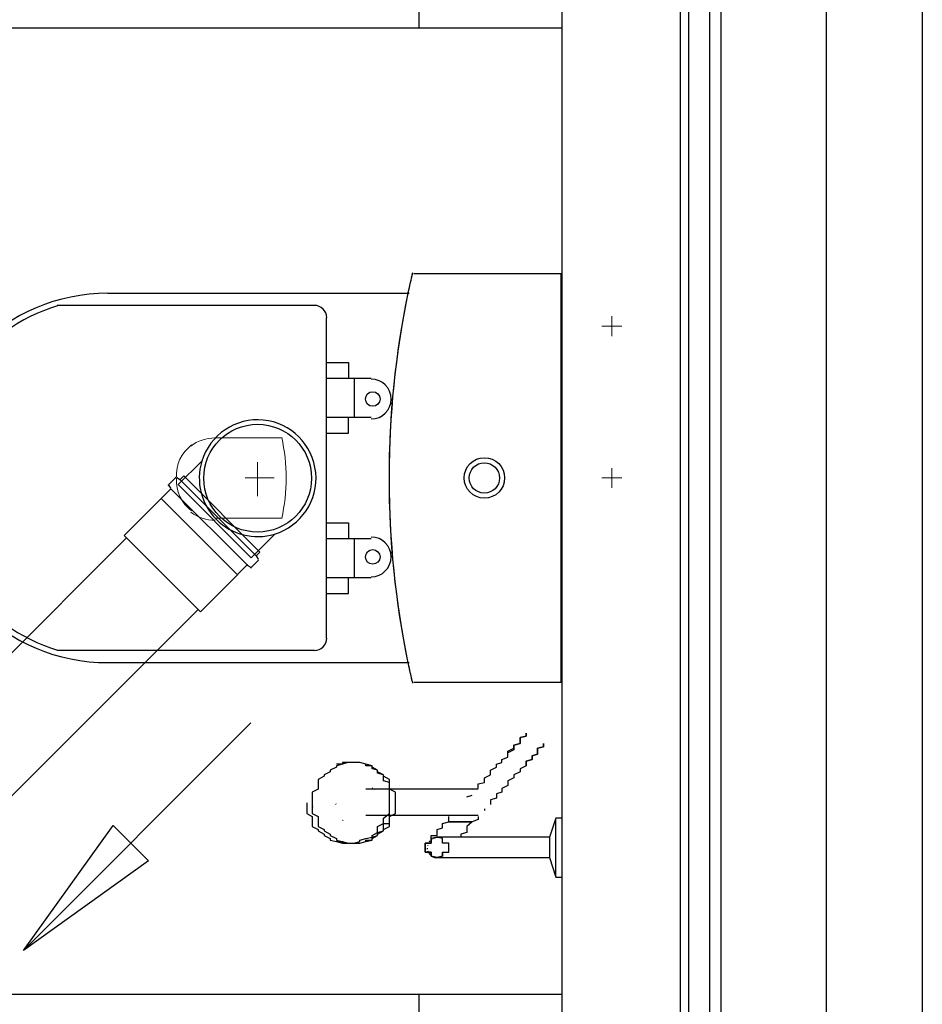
# Model space of a CAD drawing. Header units: millimetres. Extents: x 335 to 739279, y -1 to 84.
# Tile 97 of 244: x 388.49 to 389.68, y 18.41 to 19.7. Entities that reach past the tile are written whole.
import ezdxf

# ---------------------------------------------------------------- set-up
doc = ezdxf.new("R2010")
doc.units = ezdxf.units.MM
doc.header["$MEASUREMENT"] = 0
for name, color, linetype, lineweight in [('Simbolos', 1, 'Continuous', 30), ('SIMBOLOS INT', 8, 'Continuous', 5), ('Simbolos_int', 1, 'Continuous', 30), ('TQ-Sentido tubo', 7, 'Continuous', 20), ('TQ-Seção tubo', 1, 'Continuous', 30)]:
    doc.layers.add(name, color=color, linetype=linetype, lineweight=lineweight)
doc.dimstyles.get("Standard").update_dxf_attribs({"dimtxt": 0.18, "dimasz": 0.18, "dimexe": 0.18, "dimexo": 0.0625, "dimgap": 0.09, "dimtad": 0, "dimtih": 1, "dimtoh": 1, "dimdec": 4, "dimzin": 0, "dimdsep": 46, "dimtxsty": 'Standard', "dimcen": 0.09, "dimadec": 0, "dimazin": 0, "dimtfac": 1, "dimtdec": 4, "dimtofl": 0, "dimtmove": 0, "dimatfit": 3, "dimfxl": 0, "dimtolj": 1, "dimtzin": 0, "dimarcsym": 0})

msp = doc.modelspace()

# ---------------------------------------------------------------- hatches: boundary and pattern name
at = {"linetype": 'Continuous'}
for points in [[(388.9578, 18.6879), (388.9548, 18.6919), (388.9548, 18.6899), (388.9548, 18.6889), (388.9548, 18.6889), (388.9548, 18.6889)], [(388.8778, 18.6649), (388.8758, 18.6709), (388.8758, 18.6689), (388.8758, 18.6649), (388.8758, 18.6649)], [(388.9058, 18.6679), (388.9078, 18.6709), (388.9078, 18.6709), (388.9078, 18.6689), (388.9078, 18.6689)], [(388.9178, 18.6469), (388.9158, 18.6489), (388.9158, 18.6489), (388.9158, 18.6469), (388.9158, 18.6469), (388.9158, 18.6469)]]:
    msp.add_hatch(color=256, dxfattribs=at).paths.add_polyline_path(points)

# ---------------------------------------------------------------- linework, layer by layer
at = {"color": 7}
for p, q in [((389.6798, 21.5149), (389.6798, 12.8249)), ((389.2048, 21.3329), (389.2048, 15.8779)), ((389.3998, 15.8779), (389.3998, 21.3329)), ((389.4148, 15.8769), (389.4148, 21.3319)), ((389.3608, 21.2719), (389.3608, 15.9369)), ((389.3718, 21.2739), (389.3718, 15.9369)), ((389.0168, 19.6919), (389.0168, 19.7199)), ((387.4938, 19.6919), (389.2048, 19.6919)), ((389.0798, 18.6889), (388.9468, 18.6889)), ((389.0798, 18.6789), (389.0868, 18.6809)), ((388.9468, 18.6549), (389.0798, 18.6549)), ((389.1028, 18.6629), (389.1028, 18.6609)), ((389.1968, 18.6509), (389.1888, 18.6259)), ((389.2048, 18.6509), (389.1968, 18.6509)), ((389.1968, 18.6119), (389.1968, 18.6489)), ((389.0948, 18.6259), (389.0558, 18.6259)), ((389.1888, 18.6259), (389.1418, 18.6259)), ((389.1888, 18.6259), (389.1888, 18.6119)), ((389.1888, 18.6119), (389.1888, 18.5989)), ((389.1968, 18.5749), (389.1968, 18.6119)), ((389.0558, 18.5989), (389.1028, 18.5989)), ((389.1418, 18.5989), (389.1888, 18.5989)), ((389.1888, 18.5989), (389.1968, 18.5729)), ((389.1968, 18.5729), (389.2048, 18.5729)), ((387.4938, 18.4189), (389.2048, 18.4189)), ((389.0168, 18.3939), (389.0168, 18.4189))]:
    msp.add_line(p, q, dxfattribs=at)
at = {"color": 8}
for p, q in [((389.2038, 19.3679), (389.0098, 19.3679)), ((389.2038, 19.3679), (389.0098, 19.3679)), ((389.2038, 18.8299), (389.2038, 19.3679)), ((389.2038, 18.8299), (389.2038, 19.3679)), ((389.0038, 19.3419), (388.6068, 19.3419)), ((388.8788, 19.3259), (388.5398, 19.3259)), ((388.8948, 18.8879), (388.8948, 19.3099)), ((388.8948, 19.2509), (388.9238, 19.2509)), ((388.9238, 19.2509), (388.9238, 19.2299)), ((388.9538, 19.2299), (388.8948, 19.2299)), ((388.9318, 19.1789), (388.9318, 19.2299)), ((388.8948, 19.1789), (388.9538, 19.1789)), ((388.9238, 19.1579), (388.9238, 19.1789)), ((388.8948, 19.1579), (388.9238, 19.1579)), ((388.8948, 19.0399), (388.9238, 19.0399)), ((388.9238, 19.0399), (388.9238, 19.0189)), ((388.9538, 19.0189), (388.8948, 19.0189)), ((388.9318, 18.9679), (388.9318, 19.0189)), ((388.8948, 18.9679), (388.9538, 18.9679)), ((388.9238, 18.9469), (388.9238, 18.9679)), ((388.8948, 18.9469), (388.9238, 18.9469)), ((388.5398, 18.8719), (388.8788, 18.8719)), ((388.6068, 18.8559), (389.0038, 18.8559)), ((389.0098, 18.8299), (389.2038, 18.8299)), ((389.0098, 18.8299), (389.2038, 18.8299))]:
    msp.add_line(p, q, dxfattribs=at)
at = {"color": 3}
msp.add_lwpolyline([(389.5532, 15.7318), (380.0019, 15.7318), (380.0019, 22.5407), (389.5532, 22.5407)], close=True, dxfattribs=at)
at = {"color": 7}
for points in [[(389.1338, 18.7369), (389.1338, 18.7389), (389.1418, 18.7429), (389.1418, 18.7449), (389.1418, 18.7469), (389.1498, 18.7489), (389.1498, 18.7509), (389.1498, 18.7529), (389.1498, 18.7549), (389.1498, 18.7569), (389.1578, 18.7589), (389.1578, 18.7609), (389.1578, 18.7609), (389.1578, 18.7629)], [(389.1578, 18.7629), (389.1578, 18.7609), (389.1578, 18.7609), (389.1578, 18.7589), (389.1498, 18.7569), (389.1498, 18.7549), (389.1498, 18.7529), (389.1498, 18.7509), (389.1498, 18.7489), (389.1418, 18.7469), (389.1418, 18.7449), (389.1418, 18.7429), (389.1418, 18.7409), (389.1338, 18.7369), (389.1338, 18.7369)], [(389.1578, 18.7199), (389.1578, 18.7219), (389.1578, 18.7259), (389.1658, 18.7279), (389.1658, 18.7299), (389.1658, 18.7309), (389.1658, 18.7329), (389.1728, 18.7349), (389.1728, 18.7369), (389.1728, 18.7389), (389.1728, 18.7409), (389.1728, 18.7409), (389.1728, 18.7429), (389.1808, 18.7449), (389.1808, 18.7449), (389.1808, 18.7469), (389.1808, 18.7469), (389.1808, 18.7469), (389.1808, 18.7469), (389.1808, 18.7489), (389.1808, 18.7489), (389.1808, 18.7489)], [(389.1808, 18.7489), (389.1808, 18.7489), (389.1808, 18.7469), (389.1808, 18.7469), (389.1808, 18.7469), (389.1808, 18.7469), (389.1808, 18.7449), (389.1808, 18.7449), (389.1728, 18.7429), (389.1728, 18.7429), (389.1728, 18.7409), (389.1728, 18.7389), (389.1728, 18.7369), (389.1728, 18.7349), (389.1658, 18.7329), (389.1658, 18.7309), (389.1658, 18.7299), (389.1658, 18.7279), (389.1578, 18.7259), (389.1578, 18.7239), (389.1578, 18.7199)], [(389.0868, 18.6889), (389.0948, 18.6899), (389.0948, 18.6919), (389.0948, 18.6939), (389.0948, 18.6959), (389.1028, 18.6979), (389.1028, 18.7019), (389.1028, 18.7039), (389.1108, 18.7079), (389.1108, 18.7099), (389.1108, 18.7139), (389.1188, 18.7179), (389.1188, 18.7219), (389.1258, 18.7239), (389.1258, 18.7279), (389.1338, 18.7309), (389.1338, 18.7369), (389.1338, 18.7369)], [(388.9308, 18.7239), (388.9228, 18.7239), (388.9228, 18.7239), (388.9158, 18.7219), (388.9158, 18.7219), (388.9078, 18.7199), (388.9078, 18.7179), (388.8998, 18.7139), (388.8998, 18.7119), (388.8918, 18.7079), (388.8918, 18.7059), (388.8838, 18.7019), (388.8838, 18.6979), (388.8838, 18.6939), (388.8838, 18.6889), (388.8758, 18.6849), (388.8758, 18.6809), (388.8758, 18.6749), (388.8758, 18.6709), (388.8758, 18.6669), (388.8758, 18.6609), (388.8758, 18.6569), (388.8838, 18.6529), (388.8838, 18.6469), (388.8838, 18.6439), (388.8838, 18.6399), (388.8918, 18.6359), (388.8918, 18.6339), (388.8998, 18.6299), (388.8998, 18.6279), (388.9078, 18.6239), (388.9078, 18.6219), (388.9158, 18.6199), (388.9158, 18.6199), (388.9228, 18.6179), (388.9228, 18.6179), (388.9308, 18.6179), (388.9388, 18.6179), (388.9388, 18.6179), (388.9468, 18.6199), (388.9468, 18.6199), (388.9548, 18.6219), (388.9548, 18.6239), (388.9618, 18.6279), (388.9618, 18.6299), (388.9698, 18.6339), (388.9698, 18.6359), (388.9778, 18.6399), (388.9778, 18.6439), (388.9778, 18.6469), (388.9778, 18.6529), (388.9858, 18.6569), (388.9858, 18.6609), (388.9858, 18.6669), (388.9858, 18.6709), (388.9858, 18.6749), (388.9858, 18.6809), (388.9858, 18.6849), (388.9778, 18.6889), (388.9778, 18.6939), (388.9778, 18.6979), (388.9778, 18.7019), (388.9698, 18.7059), (388.9698, 18.7079), (388.9618, 18.7119), (388.9618, 18.7139), (388.9548, 18.7179), (388.9548, 18.7199), (388.9468, 18.7219), (388.9468, 18.7219), (388.9388, 18.7239), (388.9388, 18.7239), (388.9308, 18.7239)], [(388.9308, 18.7239), (388.9228, 18.7239), (388.9228, 18.7239), (388.9158, 18.7219), (388.9158, 18.7219), (388.9078, 18.7199), (388.9078, 18.7179), (388.8998, 18.7139), (388.8998, 18.7119), (388.8918, 18.7079), (388.8918, 18.7059), (388.8838, 18.7019), (388.8838, 18.6979), (388.8838, 18.6939), (388.8838, 18.6889), (388.8758, 18.6849), (388.8758, 18.6809), (388.8758, 18.6749), (388.8758, 18.6709), (388.8758, 18.6669), (388.8758, 18.6609), (388.8758, 18.6569), (388.8838, 18.6529), (388.8838, 18.6469), (388.8838, 18.6439), (388.8838, 18.6399), (388.8918, 18.6359), (388.8918, 18.6339), (388.8998, 18.6299), (388.8998, 18.6279), (388.9078, 18.6239), (388.9078, 18.6219), (388.9158, 18.6199), (388.9158, 18.6199), (388.9228, 18.6179), (388.9228, 18.6179), (388.9308, 18.6179), (388.9388, 18.6179), (388.9388, 18.6179), (388.9468, 18.6199), (388.9468, 18.6199), (388.9548, 18.6219), (388.9548, 18.6239), (388.9618, 18.6279), (388.9618, 18.6299), (388.9698, 18.6339), (388.9698, 18.6359), (388.9778, 18.6399), (388.9778, 18.6439), (388.9778, 18.6469), (388.9778, 18.6529), (388.9858, 18.6569), (388.9858, 18.6609), (388.9858, 18.6669), (388.9858, 18.6709), (388.9858, 18.6749), (388.9858, 18.6809), (388.9858, 18.6849), (388.9778, 18.6889), (388.9778, 18.6939), (388.9778, 18.6979), (388.9778, 18.7019), (388.9698, 18.7059), (388.9698, 18.7079), (388.9618, 18.7119), (388.9618, 18.7139), (388.9548, 18.7179), (388.9548, 18.7199), (388.9468, 18.7219), (388.9468, 18.7219), (388.9388, 18.7239), (388.9388, 18.7239), (388.9308, 18.7239)], [(388.9308, 18.7239), (388.9228, 18.7239), (388.9228, 18.7239), (388.9158, 18.7219), (388.9158, 18.7219), (388.9078, 18.7199), (388.9078, 18.7179), (388.8998, 18.7139), (388.8998, 18.7119), (388.8918, 18.7079), (388.8918, 18.7059), (388.8838, 18.7019), (388.8838, 18.6979), (388.8838, 18.6939), (388.8838, 18.6889), (388.8758, 18.6849), (388.8758, 18.6809), (388.8758, 18.6749), (388.8758, 18.6709), (388.8758, 18.6669), (388.8758, 18.6609), (388.8758, 18.6569), (388.8838, 18.6529), (388.8838, 18.6469), (388.8838, 18.6439), (388.8838, 18.6399), (388.8918, 18.6359), (388.8918, 18.6339), (388.8998, 18.6299), (388.8998, 18.6279), (388.9078, 18.6239), (388.9078, 18.6219), (388.9158, 18.6199), (388.9158, 18.6199), (388.9228, 18.6179), (388.9228, 18.6179), (388.9308, 18.6179), (388.9388, 18.6179), (388.9388, 18.6179), (388.9468, 18.6199), (388.9468, 18.6199), (388.9548, 18.6219), (388.9548, 18.6239), (388.9618, 18.6279), (388.9618, 18.6299), (388.9698, 18.6339), (388.9698, 18.6359), (388.9778, 18.6399), (388.9778, 18.6439), (388.9778, 18.6469), (388.9778, 18.6529), (388.9858, 18.6569), (388.9858, 18.6609), (388.9858, 18.6669), (388.9858, 18.6709), (388.9858, 18.6749), (388.9858, 18.6809), (388.9858, 18.6849), (388.9778, 18.6889), (388.9778, 18.6939), (388.9778, 18.6979), (388.9778, 18.7019), (388.9698, 18.7059), (388.9698, 18.7079), (388.9618, 18.7119), (388.9618, 18.7139), (388.9548, 18.7179), (388.9548, 18.7199), (388.9468, 18.7219), (388.9468, 18.7219), (388.9388, 18.7239), (388.9388, 18.7239), (388.9308, 18.7239)], [(388.9308, 18.7239), (388.9228, 18.7239), (388.9228, 18.7239), (388.9158, 18.7219), (388.9158, 18.7219), (388.9078, 18.7199), (388.9078, 18.7179), (388.8998, 18.7139), (388.8998, 18.7119), (388.8918, 18.7079), (388.8918, 18.7059), (388.8838, 18.7019), (388.8838, 18.6979), (388.8838, 18.6939), (388.8838, 18.6889), (388.8758, 18.6849), (388.8758, 18.6809), (388.8758, 18.6749), (388.8758, 18.6709), (388.8758, 18.6669), (388.8758, 18.6609), (388.8758, 18.6569), (388.8838, 18.6529), (388.8838, 18.6469), (388.8838, 18.6439), (388.8838, 18.6399), (388.8918, 18.6359), (388.8918, 18.6339), (388.8998, 18.6299), (388.8998, 18.6279), (388.9078, 18.6239), (388.9078, 18.6219), (388.9158, 18.6199), (388.9158, 18.6199), (388.9228, 18.6179), (388.9228, 18.6179), (388.9308, 18.6179), (388.9388, 18.6179), (388.9388, 18.6179), (388.9468, 18.6199), (388.9468, 18.6199), (388.9548, 18.6219), (388.9548, 18.6239), (388.9618, 18.6279), (388.9618, 18.6299), (388.9698, 18.6339), (388.9698, 18.6359), (388.9778, 18.6399), (388.9778, 18.6439), (388.9778, 18.6469), (388.9778, 18.6529), (388.9858, 18.6569), (388.9858, 18.6609), (388.9858, 18.6669), (388.9858, 18.6709), (388.9858, 18.6749), (388.9858, 18.6809), (388.9858, 18.6849), (388.9778, 18.6889), (388.9778, 18.6939), (388.9778, 18.6979), (388.9778, 18.7019), (388.9698, 18.7059), (388.9698, 18.7079), (388.9618, 18.7119), (388.9618, 18.7139), (388.9548, 18.7179), (388.9548, 18.7199), (388.9468, 18.7219), (388.9468, 18.7219), (388.9388, 18.7239), (388.9388, 18.7239), (388.9308, 18.7239)], [(388.9308, 18.7239), (388.9228, 18.7239), (388.9228, 18.7239), (388.9158, 18.7219), (388.9158, 18.7219), (388.9078, 18.7199), (388.9078, 18.7179), (388.8998, 18.7139), (388.8998, 18.7119), (388.8918, 18.7079), (388.8918, 18.7059), (388.8838, 18.7019), (388.8838, 18.6979), (388.8838, 18.6939), (388.8838, 18.6889), (388.8758, 18.6849), (388.8758, 18.6809), (388.8758, 18.6749), (388.8758, 18.6709), (388.8758, 18.6669), (388.8758, 18.6609), (388.8758, 18.6569), (388.8838, 18.6529), (388.8838, 18.6469), (388.8838, 18.6439), (388.8838, 18.6399), (388.8918, 18.6359), (388.8918, 18.6339), (388.8998, 18.6299), (388.8998, 18.6279), (388.9078, 18.6239), (388.9078, 18.6219), (388.9158, 18.6199), (388.9158, 18.6199), (388.9228, 18.6179), (388.9228, 18.6179), (388.9308, 18.6179), (388.9388, 18.6179), (388.9388, 18.6179), (388.9468, 18.6199), (388.9468, 18.6199), (388.9548, 18.6219), (388.9548, 18.6239), (388.9618, 18.6279), (388.9618, 18.6299), (388.9698, 18.6339), (388.9698, 18.6359), (388.9778, 18.6399), (388.9778, 18.6439), (388.9778, 18.6469), (388.9778, 18.6529), (388.9858, 18.6569), (388.9858, 18.6609), (388.9858, 18.6669), (388.9858, 18.6709), (388.9858, 18.6749), (388.9858, 18.6809), (388.9858, 18.6849), (388.9778, 18.6889), (388.9778, 18.6939), (388.9778, 18.6979), (388.9778, 18.7019), (388.9698, 18.7059), (388.9698, 18.7079), (388.9618, 18.7119), (388.9618, 18.7139), (388.9548, 18.7179), (388.9548, 18.7199), (388.9468, 18.7219), (388.9468, 18.7219), (388.9388, 18.7239), (388.9388, 18.7239), (388.9308, 18.7239)], [(388.9778, 18.6709), (388.9778, 18.6729), (388.9778, 18.6749), (388.9778, 18.6769), (388.9778, 18.6789), (388.9778, 18.6809), (388.9778, 18.6829), (388.9778, 18.6869), (388.9778, 18.6889), (388.9778, 18.6899), (388.9778, 18.6919), (388.9778, 18.6939), (388.9778, 18.6959), (388.9778, 18.6979), (388.9698, 18.6999), (388.9698, 18.6999), (388.9698, 18.7019), (388.9698, 18.7039), (388.9698, 18.7059), (388.9698, 18.7079), (388.9618, 18.7099), (388.9618, 18.7099), (388.9618, 18.7119), (388.9618, 18.7139), (388.9618, 18.7139), (388.9548, 18.7159), (388.9548, 18.7179), (388.9548, 18.7179), (388.9548, 18.7199), (388.9468, 18.7199), (388.9468, 18.7219), (388.9468, 18.7219), (388.9468, 18.7219), (388.9388, 18.7239), (388.9388, 18.7239), (388.9388, 18.7239), (388.9388, 18.7239), (388.9308, 18.7239), (388.9308, 18.7239), (388.9308, 18.7239), (388.9308, 18.7239), (388.9228, 18.7239), (388.9228, 18.7239), (388.9228, 18.7239), (388.9158, 18.7239), (388.9158, 18.7239), (388.9158, 18.7219), (388.9158, 18.7219), (388.9078, 18.7219)], [(388.9548, 18.7179), (388.9548, 18.7199), (388.9468, 18.7219), (388.9388, 18.7239), (388.9388, 18.7239)], [(389.1578, 18.7199), (389.1498, 18.7159), (389.1498, 18.7119), (389.1418, 18.7079), (389.1418, 18.7039), (389.1338, 18.6999), (389.1338, 18.6959), (389.1338, 18.6939), (389.1258, 18.6899), (389.1258, 18.6889), (389.1258, 18.6849), (389.1188, 18.6829), (389.1188, 18.6789), (389.1188, 18.6769), (389.1108, 18.6749), (389.1108, 18.6729), (389.1108, 18.6709), (389.1108, 18.6689)], [(389.0948, 18.6889), (389.0948, 18.6889), (389.0948, 18.6889), (389.0948, 18.6889), (389.0948, 18.6889), (389.0948, 18.6889), (389.0868, 18.6889), (389.0868, 18.6889), (389.0868, 18.6889), (389.0868, 18.6889), (389.0868, 18.6889), (389.0868, 18.6889), (389.0868, 18.6889), (389.0868, 18.6889), (389.0868, 18.6889), (389.0798, 18.6889), (389.0798, 18.6889), (389.0798, 18.6889)], [(388.8688, 18.6709), (388.8688, 18.6669), (388.8688, 18.6609), (388.8688, 18.6569), (388.8758, 18.6529), (388.8758, 18.6469), (388.8758, 18.6439), (388.8758, 18.6399), (388.8838, 18.6359), (388.8838, 18.6339), (388.8918, 18.6299), (388.8918, 18.6279), (388.8998, 18.6239), (388.8998, 18.6219), (388.9078, 18.6199), (388.9078, 18.6199), (388.9158, 18.6179), (388.9158, 18.6179), (388.9228, 18.6179)], [(388.9078, 18.6199), (388.9158, 18.6199), (388.9158, 18.6199), (388.9158, 18.6179), (388.9158, 18.6179), (388.9228, 18.6179), (388.9228, 18.6179), (388.9228, 18.6179), (388.9308, 18.6179), (388.9308, 18.6179), (388.9308, 18.6179), (388.9308, 18.6179), (388.9388, 18.6179), (388.9388, 18.6179), (388.9388, 18.6179), (388.9388, 18.6179), (388.9468, 18.6199), (388.9468, 18.6199), (388.9468, 18.6199), (388.9468, 18.6219), (388.9548, 18.6219), (388.9548, 18.6239), (388.9548, 18.6239), (388.9548, 18.6259), (388.9618, 18.6279), (388.9618, 18.6279), (388.9618, 18.6299), (388.9618, 18.6319), (388.9618, 18.6319), (388.9698, 18.6339), (388.9698, 18.6359), (388.9698, 18.6379), (388.9698, 18.6399), (388.9698, 18.6419), (388.9698, 18.6439), (388.9778, 18.6439), (388.9778, 18.6459), (388.9778, 18.6469), (388.9778, 18.6489), (388.9778, 18.6509), (388.9778, 18.6529), (388.9778, 18.6569), (388.9778, 18.6589), (388.9778, 18.6609), (388.9778, 18.6629), (388.9778, 18.6649), (388.9778, 18.6669), (388.9778, 18.6689), (388.9778, 18.6709)], [(388.9228, 18.6179), (388.9308, 18.6179), (388.9308, 18.6179), (388.9388, 18.6199), (388.9388, 18.6219), (388.9468, 18.6239), (388.9548, 18.6259), (388.9548, 18.6279), (388.9618, 18.6319), (388.9618, 18.6359), (388.9618, 18.6399), (388.9698, 18.6439), (388.9698, 18.6469), (388.9698, 18.6509), (388.9778, 18.6569), (388.9778, 18.6609), (388.9778, 18.6649), (388.9778, 18.6709)], [(389.0328, 18.6219), (389.0328, 18.6219), (389.0328, 18.6219), (389.0328, 18.6219), (389.0328, 18.6219), (389.0328, 18.6219), (389.0328, 18.6219), (389.0328, 18.6219), (389.0328, 18.6219), (389.0328, 18.6239), (389.0328, 18.6239), (389.0328, 18.6239), (389.0328, 18.6239), (389.0328, 18.6259), (389.0328, 18.6259), (389.0328, 18.6279), (389.0408, 18.6279), (389.0408, 18.6279), (389.0408, 18.6299), (389.0408, 18.6299), (389.0408, 18.6319), (389.0408, 18.6319), (389.0408, 18.6339), (389.0408, 18.6339), (389.0408, 18.6359), (389.0478, 18.6379), (389.0478, 18.6379), (389.0478, 18.6399), (389.0478, 18.6399), (389.0478, 18.6419), (389.0478, 18.6439), (389.0478, 18.6439), (389.0558, 18.6459), (389.0558, 18.6469), (389.0558, 18.6469), (389.0558, 18.6489), (389.0558, 18.6509), (389.0558, 18.6509), (389.0558, 18.6529), (389.0558, 18.6529)], [(389.0798, 18.6549), (389.0798, 18.6549), (389.0798, 18.6549), (389.0868, 18.6549), (389.0868, 18.6549), (389.0868, 18.6549), (389.0868, 18.6549), (389.0868, 18.6549), (389.0868, 18.6549), (389.0868, 18.6549), (389.0868, 18.6549), (389.0948, 18.6549), (389.0948, 18.6549), (389.0948, 18.6549), (389.0948, 18.6549), (389.0948, 18.6549), (389.0948, 18.6549), (389.0948, 18.6549)], [(389.0948, 18.6529), (389.0948, 18.6489), (389.0868, 18.6459), (389.0798, 18.6399), (389.0798, 18.6359)], [(389.1028, 18.6629), (389.1028, 18.6629), (389.1028, 18.6629), (389.1028, 18.6629)], [(389.0868, 18.6459), (389.0798, 18.6459), (389.0718, 18.6459), (389.0718, 18.6459), (389.0718, 18.6459), (389.0718, 18.6459), (389.0718, 18.6459), (389.0718, 18.6459), (389.0718, 18.6459), (389.0718, 18.6459), (389.0718, 18.6459), (389.0718, 18.6459), (389.0718, 18.6459), (389.0718, 18.6459), (389.0718, 18.6459), (389.0718, 18.6459), (389.0718, 18.6459), (389.0718, 18.6459), (389.0718, 18.6459), (389.0718, 18.6459), (389.0718, 18.6459), (389.0718, 18.6459), (389.0718, 18.6459), (389.0718, 18.6459), (389.0718, 18.6459), (389.0718, 18.6459), (389.0718, 18.6459), (389.0718, 18.6459), (389.0718, 18.6459), (389.0718, 18.6459), (389.0718, 18.6459), (389.0718, 18.6459), (389.0718, 18.6459), (389.0718, 18.6459), (389.0718, 18.6459), (389.0638, 18.6459), (389.0558, 18.6459), (389.0638, 18.6459), (389.0718, 18.6459), (389.0718, 18.6459), (389.0718, 18.6459), (389.0718, 18.6459), (389.0718, 18.6459), (389.0718, 18.6459), (389.0718, 18.6459), (389.0718, 18.6459), (389.0718, 18.6459), (389.0718, 18.6459), (389.0718, 18.6459), (389.0718, 18.6459), (389.0718, 18.6459), (389.0718, 18.6459), (389.0718, 18.6459), (389.0718, 18.6459), (389.0718, 18.6459), (389.0718, 18.6459), (389.0718, 18.6459), (389.0718, 18.6459), (389.0718, 18.6459), (389.0718, 18.6459), (389.0718, 18.6459), (389.0718, 18.6459), (389.0718, 18.6459), (389.0718, 18.6459), (389.0718, 18.6459), (389.0718, 18.6459), (389.0718, 18.6459), (389.0718, 18.6459), (389.0718, 18.6459), (389.0718, 18.6459), (389.0718, 18.6459), (389.0798, 18.6459), (389.0868, 18.6459)], [(389.0868, 18.6459), (389.0798, 18.6459), (389.0718, 18.6459), (389.0718, 18.6459), (389.0718, 18.6459), (389.0718, 18.6459), (389.0718, 18.6459), (389.0718, 18.6459), (389.0718, 18.6459), (389.0718, 18.6459), (389.0718, 18.6459), (389.0718, 18.6459), (389.0718, 18.6459), (389.0718, 18.6459), (389.0718, 18.6459), (389.0718, 18.6459), (389.0718, 18.6459), (389.0718, 18.6459), (389.0718, 18.6459), (389.0718, 18.6459), (389.0718, 18.6459), (389.0718, 18.6459), (389.0718, 18.6459), (389.0718, 18.6459), (389.0718, 18.6459), (389.0718, 18.6459), (389.0718, 18.6459), (389.0718, 18.6459), (389.0718, 18.6459), (389.0718, 18.6459), (389.0718, 18.6459), (389.0718, 18.6459), (389.0718, 18.6459), (389.0718, 18.6459), (389.0718, 18.6459), (389.0638, 18.6459), (389.0558, 18.6459), (389.0638, 18.6459), (389.0718, 18.6459), (389.0718, 18.6459), (389.0718, 18.6459), (389.0718, 18.6459), (389.0718, 18.6459), (389.0718, 18.6459), (389.0718, 18.6459), (389.0718, 18.6459), (389.0718, 18.6459), (389.0718, 18.6459), (389.0718, 18.6459), (389.0718, 18.6459), (389.0718, 18.6459), (389.0718, 18.6459), (389.0718, 18.6459), (389.0718, 18.6459), (389.0718, 18.6459), (389.0718, 18.6459), (389.0718, 18.6459), (389.0718, 18.6459), (389.0718, 18.6459), (389.0718, 18.6459), (389.0718, 18.6459), (389.0718, 18.6459), (389.0718, 18.6459), (389.0718, 18.6459), (389.0718, 18.6459), (389.0718, 18.6459), (389.0718, 18.6459), (389.0718, 18.6459), (389.0718, 18.6459), (389.0718, 18.6459), (389.0718, 18.6459), (389.0798, 18.6459), (389.0868, 18.6459)], [(389.0868, 18.6459), (389.0798, 18.6459), (389.0718, 18.6459), (389.0718, 18.6459), (389.0718, 18.6459), (389.0718, 18.6459), (389.0718, 18.6459), (389.0718, 18.6459), (389.0718, 18.6459), (389.0718, 18.6459), (389.0718, 18.6459), (389.0718, 18.6459), (389.0718, 18.6459), (389.0718, 18.6459), (389.0718, 18.6459), (389.0718, 18.6459), (389.0718, 18.6459), (389.0718, 18.6459), (389.0718, 18.6459), (389.0718, 18.6459), (389.0718, 18.6459), (389.0718, 18.6459), (389.0718, 18.6459), (389.0718, 18.6459), (389.0718, 18.6459), (389.0718, 18.6459), (389.0718, 18.6459), (389.0718, 18.6459), (389.0718, 18.6459), (389.0718, 18.6459), (389.0718, 18.6459), (389.0718, 18.6459), (389.0718, 18.6459), (389.0718, 18.6459), (389.0718, 18.6459), (389.0638, 18.6459), (389.0558, 18.6459), (389.0638, 18.6459), (389.0718, 18.6459), (389.0718, 18.6459), (389.0718, 18.6459), (389.0718, 18.6459), (389.0718, 18.6459), (389.0718, 18.6459), (389.0718, 18.6459), (389.0718, 18.6459), (389.0718, 18.6459), (389.0718, 18.6459), (389.0718, 18.6459), (389.0718, 18.6459), (389.0718, 18.6459), (389.0718, 18.6459), (389.0718, 18.6459), (389.0718, 18.6459), (389.0718, 18.6459), (389.0718, 18.6459), (389.0718, 18.6459), (389.0718, 18.6459), (389.0718, 18.6459), (389.0718, 18.6459), (389.0718, 18.6459), (389.0718, 18.6459), (389.0718, 18.6459), (389.0718, 18.6459), (389.0718, 18.6459), (389.0718, 18.6459), (389.0718, 18.6459), (389.0718, 18.6459), (389.0718, 18.6459), (389.0718, 18.6459), (389.0718, 18.6459), (389.0798, 18.6459), (389.0868, 18.6459)], [(389.0868, 18.6459), (389.0798, 18.6459), (389.0718, 18.6459), (389.0718, 18.6459), (389.0718, 18.6459), (389.0718, 18.6459), (389.0718, 18.6459), (389.0718, 18.6459), (389.0718, 18.6459), (389.0718, 18.6459), (389.0718, 18.6459), (389.0718, 18.6459), (389.0718, 18.6459), (389.0718, 18.6459), (389.0718, 18.6459), (389.0718, 18.6459), (389.0718, 18.6459), (389.0718, 18.6459), (389.0718, 18.6459), (389.0718, 18.6459), (389.0718, 18.6459), (389.0718, 18.6459), (389.0718, 18.6459), (389.0718, 18.6459), (389.0718, 18.6459), (389.0718, 18.6459), (389.0718, 18.6459), (389.0718, 18.6459), (389.0718, 18.6459), (389.0718, 18.6459), (389.0718, 18.6459), (389.0718, 18.6459), (389.0718, 18.6459), (389.0718, 18.6459), (389.0718, 18.6459), (389.0638, 18.6459), (389.0558, 18.6459), (389.0638, 18.6459), (389.0718, 18.6459), (389.0718, 18.6459), (389.0718, 18.6459), (389.0718, 18.6459), (389.0718, 18.6459), (389.0718, 18.6459), (389.0718, 18.6459), (389.0718, 18.6459), (389.0718, 18.6459), (389.0718, 18.6459), (389.0718, 18.6459), (389.0718, 18.6459), (389.0718, 18.6459), (389.0718, 18.6459), (389.0718, 18.6459), (389.0718, 18.6459), (389.0718, 18.6459), (389.0718, 18.6459), (389.0718, 18.6459), (389.0718, 18.6459), (389.0718, 18.6459), (389.0718, 18.6459), (389.0718, 18.6459), (389.0718, 18.6459), (389.0718, 18.6459), (389.0718, 18.6459), (389.0718, 18.6459), (389.0718, 18.6459), (389.0718, 18.6459), (389.0718, 18.6459), (389.0718, 18.6459), (389.0718, 18.6459), (389.0718, 18.6459), (389.0798, 18.6459), (389.0868, 18.6459)], [(389.0868, 18.6459), (389.0798, 18.6459), (389.0718, 18.6459), (389.0718, 18.6459), (389.0718, 18.6459), (389.0718, 18.6459), (389.0718, 18.6459), (389.0718, 18.6459), (389.0718, 18.6459), (389.0718, 18.6459), (389.0718, 18.6459), (389.0718, 18.6459), (389.0718, 18.6459), (389.0718, 18.6459), (389.0718, 18.6459), (389.0718, 18.6459), (389.0718, 18.6459), (389.0718, 18.6459), (389.0718, 18.6459), (389.0718, 18.6459), (389.0718, 18.6459), (389.0718, 18.6459), (389.0718, 18.6459), (389.0718, 18.6459), (389.0718, 18.6459), (389.0718, 18.6459), (389.0718, 18.6459), (389.0718, 18.6459), (389.0718, 18.6459), (389.0718, 18.6459), (389.0718, 18.6459), (389.0718, 18.6459), (389.0718, 18.6459), (389.0718, 18.6459), (389.0718, 18.6459), (389.0638, 18.6459), (389.0558, 18.6459), (389.0638, 18.6459), (389.0718, 18.6459), (389.0718, 18.6459), (389.0718, 18.6459), (389.0718, 18.6459), (389.0718, 18.6459), (389.0718, 18.6459), (389.0718, 18.6459), (389.0718, 18.6459), (389.0718, 18.6459), (389.0718, 18.6459), (389.0718, 18.6459), (389.0718, 18.6459), (389.0718, 18.6459), (389.0718, 18.6459), (389.0718, 18.6459), (389.0718, 18.6459), (389.0718, 18.6459), (389.0718, 18.6459), (389.0718, 18.6459), (389.0718, 18.6459), (389.0718, 18.6459), (389.0718, 18.6459), (389.0718, 18.6459), (389.0718, 18.6459), (389.0718, 18.6459), (389.0718, 18.6459), (389.0718, 18.6459), (389.0718, 18.6459), (389.0718, 18.6459), (389.0718, 18.6459), (389.0718, 18.6459), (389.0718, 18.6459), (389.0718, 18.6459), (389.0798, 18.6459), (389.0868, 18.6459)], [(389.0868, 18.6459), (389.0798, 18.6459), (389.0718, 18.6459), (389.0718, 18.6459), (389.0718, 18.6459), (389.0718, 18.6459), (389.0718, 18.6459), (389.0718, 18.6459), (389.0718, 18.6459), (389.0718, 18.6459), (389.0718, 18.6459), (389.0718, 18.6459), (389.0718, 18.6459), (389.0718, 18.6459), (389.0718, 18.6459), (389.0718, 18.6459), (389.0718, 18.6459), (389.0718, 18.6459), (389.0718, 18.6459), (389.0718, 18.6459), (389.0718, 18.6459), (389.0718, 18.6459), (389.0718, 18.6459), (389.0718, 18.6459), (389.0718, 18.6459), (389.0718, 18.6459), (389.0718, 18.6459), (389.0718, 18.6459), (389.0718, 18.6459), (389.0718, 18.6459), (389.0718, 18.6459), (389.0718, 18.6459), (389.0718, 18.6459), (389.0718, 18.6459), (389.0718, 18.6459), (389.0638, 18.6459), (389.0558, 18.6459), (389.0638, 18.6459), (389.0718, 18.6459), (389.0718, 18.6459), (389.0718, 18.6459), (389.0718, 18.6459), (389.0718, 18.6459), (389.0718, 18.6459), (389.0718, 18.6459), (389.0718, 18.6459), (389.0718, 18.6459), (389.0718, 18.6459), (389.0718, 18.6459), (389.0718, 18.6459), (389.0718, 18.6459), (389.0718, 18.6459), (389.0718, 18.6459), (389.0718, 18.6459), (389.0718, 18.6459), (389.0718, 18.6459), (389.0718, 18.6459), (389.0718, 18.6459), (389.0718, 18.6459), (389.0718, 18.6459), (389.0718, 18.6459), (389.0718, 18.6459), (389.0718, 18.6459), (389.0718, 18.6459), (389.0718, 18.6459), (389.0718, 18.6459), (389.0718, 18.6459), (389.0718, 18.6459), (389.0718, 18.6459), (389.0718, 18.6459), (389.0718, 18.6459), (389.0798, 18.6459), (389.0868, 18.6459)], [(389.0868, 18.6459), (389.0798, 18.6459), (389.0718, 18.6459), (389.0718, 18.6459), (389.0718, 18.6459), (389.0718, 18.6459), (389.0718, 18.6459), (389.0718, 18.6459), (389.0718, 18.6459), (389.0718, 18.6459), (389.0718, 18.6459), (389.0718, 18.6459), (389.0718, 18.6459), (389.0718, 18.6459), (389.0718, 18.6459), (389.0718, 18.6459), (389.0718, 18.6459), (389.0718, 18.6459), (389.0718, 18.6459), (389.0718, 18.6459), (389.0718, 18.6459), (389.0718, 18.6459), (389.0718, 18.6459), (389.0718, 18.6459), (389.0718, 18.6459), (389.0718, 18.6459), (389.0718, 18.6459), (389.0718, 18.6459), (389.0718, 18.6459), (389.0718, 18.6459), (389.0718, 18.6459), (389.0718, 18.6459), (389.0718, 18.6459), (389.0718, 18.6459), (389.0718, 18.6459), (389.0638, 18.6459), (389.0558, 18.6459), (389.0638, 18.6459), (389.0718, 18.6459), (389.0718, 18.6459), (389.0718, 18.6459), (389.0718, 18.6459), (389.0718, 18.6459), (389.0718, 18.6459), (389.0718, 18.6459), (389.0718, 18.6459), (389.0718, 18.6459), (389.0718, 18.6459), (389.0718, 18.6459), (389.0718, 18.6459), (389.0718, 18.6459), (389.0718, 18.6459), (389.0718, 18.6459), (389.0718, 18.6459), (389.0718, 18.6459), (389.0718, 18.6459), (389.0718, 18.6459), (389.0718, 18.6459), (389.0718, 18.6459), (389.0718, 18.6459), (389.0718, 18.6459), (389.0718, 18.6459), (389.0718, 18.6459), (389.0718, 18.6459), (389.0718, 18.6459), (389.0718, 18.6459), (389.0718, 18.6459), (389.0718, 18.6459), (389.0718, 18.6459), (389.0718, 18.6459), (389.0718, 18.6459), (389.0798, 18.6459), (389.0868, 18.6459)], [(389.0408, 18.6259), (389.0408, 18.6259), (389.0408, 18.6259), (389.0408, 18.6259), (389.0328, 18.6239), (389.0328, 18.6239), (389.0328, 18.6239), (389.0328, 18.6239), (389.0328, 18.6219), (389.0328, 18.6219), (389.0328, 18.6199), (389.0328, 18.6199), (389.0328, 18.6179), (389.0248, 18.6179), (389.0248, 18.6159), (389.0248, 18.6159), (389.0248, 18.6139), (389.0248, 18.6139), (389.0248, 18.6119), (389.0248, 18.6099), (389.0248, 18.6099), (389.0248, 18.6079), (389.0248, 18.6079), (389.0248, 18.6059), (389.0328, 18.6059), (389.0328, 18.6049), (389.0328, 18.6049), (389.0328, 18.6029), (389.0328, 18.6029), (389.0328, 18.6009), (389.0328, 18.6009), (389.0328, 18.6009), (389.0328, 18.6009), (389.0408, 18.5989), (389.0408, 18.5989), (389.0408, 18.5989), (389.0408, 18.5989), (389.0408, 18.5989), (389.0408, 18.5989), (389.0408, 18.5989), (389.0478, 18.6009), (389.0478, 18.6009), (389.0478, 18.6009), (389.0478, 18.6009), (389.0478, 18.6029), (389.0478, 18.6029), (389.0478, 18.6049), (389.0478, 18.6049), (389.0478, 18.6059), (389.0558, 18.6059), (389.0558, 18.6079), (389.0558, 18.6079), (389.0558, 18.6099), (389.0558, 18.6099), (389.0558, 18.6119), (389.0558, 18.6139), (389.0558, 18.6139), (389.0558, 18.6159), (389.0558, 18.6159), (389.0558, 18.6179), (389.0478, 18.6179), (389.0478, 18.6199), (389.0478, 18.6199), (389.0478, 18.6219), (389.0478, 18.6219), (389.0478, 18.6239), (389.0478, 18.6239), (389.0478, 18.6239), (389.0478, 18.6239), (389.0408, 18.6259), (389.0408, 18.6259), (389.0408, 18.6259), (389.0408, 18.6259)], [(389.0408, 18.6259), (389.0408, 18.6259), (389.0408, 18.6259), (389.0408, 18.6259), (389.0328, 18.6239), (389.0328, 18.6239), (389.0328, 18.6239), (389.0328, 18.6239), (389.0328, 18.6219), (389.0328, 18.6219), (389.0328, 18.6199), (389.0328, 18.6199), (389.0328, 18.6179), (389.0248, 18.6179), (389.0248, 18.6159), (389.0248, 18.6159), (389.0248, 18.6139), (389.0248, 18.6139), (389.0248, 18.6119), (389.0248, 18.6099), (389.0248, 18.6099), (389.0248, 18.6079), (389.0248, 18.6079), (389.0248, 18.6059), (389.0328, 18.6059), (389.0328, 18.6049), (389.0328, 18.6049), (389.0328, 18.6029), (389.0328, 18.6029), (389.0328, 18.6009), (389.0328, 18.6009), (389.0328, 18.6009), (389.0328, 18.6009), (389.0408, 18.5989), (389.0408, 18.5989), (389.0408, 18.5989), (389.0408, 18.5989), (389.0408, 18.5989), (389.0408, 18.5989), (389.0408, 18.5989), (389.0478, 18.6009), (389.0478, 18.6009), (389.0478, 18.6009), (389.0478, 18.6009), (389.0478, 18.6029), (389.0478, 18.6029), (389.0478, 18.6049), (389.0478, 18.6049), (389.0478, 18.6059), (389.0558, 18.6059), (389.0558, 18.6079), (389.0558, 18.6079), (389.0558, 18.6099), (389.0558, 18.6099), (389.0558, 18.6119), (389.0558, 18.6139), (389.0558, 18.6139), (389.0558, 18.6159), (389.0558, 18.6159), (389.0558, 18.6179), (389.0478, 18.6179), (389.0478, 18.6199), (389.0478, 18.6199), (389.0478, 18.6219), (389.0478, 18.6219), (389.0478, 18.6239), (389.0478, 18.6239), (389.0478, 18.6239), (389.0478, 18.6239), (389.0408, 18.6259), (389.0408, 18.6259), (389.0408, 18.6259), (389.0408, 18.6259)], [(389.0408, 18.6259), (389.0408, 18.6259), (389.0408, 18.6259), (389.0408, 18.6259), (389.0328, 18.6239), (389.0328, 18.6239), (389.0328, 18.6239), (389.0328, 18.6239), (389.0328, 18.6219), (389.0328, 18.6219), (389.0328, 18.6199), (389.0328, 18.6199), (389.0328, 18.6179), (389.0248, 18.6179), (389.0248, 18.6159), (389.0248, 18.6159), (389.0248, 18.6139), (389.0248, 18.6139), (389.0248, 18.6119), (389.0248, 18.6099), (389.0248, 18.6099), (389.0248, 18.6079), (389.0248, 18.6079), (389.0248, 18.6059), (389.0328, 18.6059), (389.0328, 18.6049), (389.0328, 18.6049), (389.0328, 18.6029), (389.0328, 18.6029), (389.0328, 18.6009), (389.0328, 18.6009), (389.0328, 18.6009), (389.0328, 18.6009), (389.0408, 18.5989), (389.0408, 18.5989), (389.0408, 18.5989), (389.0408, 18.5989), (389.0408, 18.5989), (389.0408, 18.5989), (389.0408, 18.5989), (389.0478, 18.6009), (389.0478, 18.6009), (389.0478, 18.6009), (389.0478, 18.6009), (389.0478, 18.6029), (389.0478, 18.6029), (389.0478, 18.6049), (389.0478, 18.6049), (389.0478, 18.6059), (389.0558, 18.6059), (389.0558, 18.6079), (389.0558, 18.6079), (389.0558, 18.6099), (389.0558, 18.6099), (389.0558, 18.6119), (389.0558, 18.6139), (389.0558, 18.6139), (389.0558, 18.6159), (389.0558, 18.6159), (389.0558, 18.6179), (389.0478, 18.6179), (389.0478, 18.6199), (389.0478, 18.6199), (389.0478, 18.6219), (389.0478, 18.6219), (389.0478, 18.6239), (389.0478, 18.6239), (389.0478, 18.6239), (389.0478, 18.6239), (389.0408, 18.6259), (389.0408, 18.6259), (389.0408, 18.6259), (389.0408, 18.6259)], [(389.0408, 18.6259), (389.0408, 18.6259), (389.0408, 18.6259), (389.0408, 18.6259), (389.0328, 18.6239), (389.0328, 18.6239), (389.0328, 18.6239), (389.0328, 18.6239), (389.0328, 18.6219), (389.0328, 18.6219), (389.0328, 18.6199), (389.0328, 18.6199), (389.0328, 18.6179), (389.0248, 18.6179), (389.0248, 18.6159), (389.0248, 18.6159), (389.0248, 18.6139), (389.0248, 18.6139), (389.0248, 18.6119), (389.0248, 18.6099), (389.0248, 18.6099), (389.0248, 18.6079), (389.0248, 18.6079), (389.0248, 18.6059), (389.0328, 18.6059), (389.0328, 18.6049), (389.0328, 18.6049), (389.0328, 18.6029), (389.0328, 18.6029), (389.0328, 18.6009), (389.0328, 18.6009), (389.0328, 18.6009), (389.0328, 18.6009), (389.0408, 18.5989), (389.0408, 18.5989), (389.0408, 18.5989), (389.0408, 18.5989), (389.0408, 18.5989), (389.0408, 18.5989), (389.0408, 18.5989), (389.0478, 18.6009), (389.0478, 18.6009), (389.0478, 18.6009), (389.0478, 18.6009), (389.0478, 18.6029), (389.0478, 18.6029), (389.0478, 18.6049), (389.0478, 18.6049), (389.0478, 18.6059), (389.0558, 18.6059), (389.0558, 18.6079), (389.0558, 18.6079), (389.0558, 18.6099), (389.0558, 18.6099), (389.0558, 18.6119), (389.0558, 18.6139), (389.0558, 18.6139), (389.0558, 18.6159), (389.0558, 18.6159), (389.0558, 18.6179), (389.0478, 18.6179), (389.0478, 18.6199), (389.0478, 18.6199), (389.0478, 18.6219), (389.0478, 18.6219), (389.0478, 18.6239), (389.0478, 18.6239), (389.0478, 18.6239), (389.0478, 18.6239), (389.0408, 18.6259), (389.0408, 18.6259), (389.0408, 18.6259), (389.0408, 18.6259)], [(389.0408, 18.6259), (389.0408, 18.6259), (389.0408, 18.6259), (389.0408, 18.6259), (389.0328, 18.6239), (389.0328, 18.6239), (389.0328, 18.6239), (389.0328, 18.6239), (389.0328, 18.6219), (389.0328, 18.6219), (389.0328, 18.6199), (389.0328, 18.6199), (389.0328, 18.6179), (389.0248, 18.6179), (389.0248, 18.6159), (389.0248, 18.6159), (389.0248, 18.6139), (389.0248, 18.6139), (389.0248, 18.6119), (389.0248, 18.6099), (389.0248, 18.6099), (389.0248, 18.6079), (389.0248, 18.6079), (389.0248, 18.6059), (389.0328, 18.6059), (389.0328, 18.6049), (389.0328, 18.6049), (389.0328, 18.6029), (389.0328, 18.6029), (389.0328, 18.6009), (389.0328, 18.6009), (389.0328, 18.6009), (389.0328, 18.6009), (389.0408, 18.5989), (389.0408, 18.5989), (389.0408, 18.5989), (389.0408, 18.5989), (389.0408, 18.5989), (389.0408, 18.5989), (389.0408, 18.5989), (389.0478, 18.6009), (389.0478, 18.6009), (389.0478, 18.6009), (389.0478, 18.6009), (389.0478, 18.6029), (389.0478, 18.6029), (389.0478, 18.6049), (389.0478, 18.6049), (389.0478, 18.6059), (389.0558, 18.6059), (389.0558, 18.6079), (389.0558, 18.6079), (389.0558, 18.6099), (389.0558, 18.6099), (389.0558, 18.6119), (389.0558, 18.6139), (389.0558, 18.6139), (389.0558, 18.6159), (389.0558, 18.6159), (389.0558, 18.6179), (389.0478, 18.6179), (389.0478, 18.6199), (389.0478, 18.6199), (389.0478, 18.6219), (389.0478, 18.6219), (389.0478, 18.6239), (389.0478, 18.6239), (389.0478, 18.6239), (389.0478, 18.6239), (389.0408, 18.6259), (389.0408, 18.6259), (389.0408, 18.6259), (389.0408, 18.6259)], [(389.0408, 18.6259), (389.0408, 18.6259), (389.0408, 18.6259), (389.0408, 18.6259), (389.0328, 18.6239), (389.0328, 18.6239), (389.0328, 18.6239), (389.0328, 18.6239), (389.0328, 18.6219), (389.0328, 18.6219), (389.0328, 18.6199), (389.0328, 18.6199), (389.0328, 18.6179), (389.0248, 18.6179), (389.0248, 18.6159), (389.0248, 18.6159), (389.0248, 18.6139), (389.0248, 18.6139), (389.0248, 18.6119), (389.0248, 18.6099), (389.0248, 18.6099), (389.0248, 18.6079), (389.0248, 18.6079), (389.0248, 18.6059), (389.0328, 18.6059), (389.0328, 18.6049), (389.0328, 18.6049), (389.0328, 18.6029), (389.0328, 18.6029), (389.0328, 18.6009), (389.0328, 18.6009), (389.0328, 18.6009), (389.0328, 18.6009), (389.0408, 18.5989), (389.0408, 18.5989), (389.0408, 18.5989), (389.0408, 18.5989), (389.0408, 18.5989), (389.0408, 18.5989), (389.0408, 18.5989), (389.0478, 18.6009), (389.0478, 18.6009), (389.0478, 18.6009), (389.0478, 18.6009), (389.0478, 18.6029), (389.0478, 18.6029), (389.0478, 18.6049), (389.0478, 18.6049), (389.0478, 18.6059), (389.0558, 18.6059), (389.0558, 18.6079), (389.0558, 18.6079), (389.0558, 18.6099), (389.0558, 18.6099), (389.0558, 18.6119), (389.0558, 18.6139), (389.0558, 18.6139), (389.0558, 18.6159), (389.0558, 18.6159), (389.0558, 18.6179), (389.0478, 18.6179), (389.0478, 18.6199), (389.0478, 18.6199), (389.0478, 18.6219), (389.0478, 18.6219), (389.0478, 18.6239), (389.0478, 18.6239), (389.0478, 18.6239), (389.0478, 18.6239), (389.0408, 18.6259), (389.0408, 18.6259), (389.0408, 18.6259), (389.0408, 18.6259)], [(389.0408, 18.6259), (389.0408, 18.6259), (389.0408, 18.6259), (389.0408, 18.6259), (389.0328, 18.6239), (389.0328, 18.6239), (389.0328, 18.6239), (389.0328, 18.6239), (389.0328, 18.6219), (389.0328, 18.6219), (389.0328, 18.6199), (389.0328, 18.6199), (389.0328, 18.6179), (389.0248, 18.6179), (389.0248, 18.6159), (389.0248, 18.6159), (389.0248, 18.6139), (389.0248, 18.6139), (389.0248, 18.6119), (389.0248, 18.6099), (389.0248, 18.6099), (389.0248, 18.6079), (389.0248, 18.6079), (389.0248, 18.6059), (389.0328, 18.6059), (389.0328, 18.6049), (389.0328, 18.6049), (389.0328, 18.6029), (389.0328, 18.6029), (389.0328, 18.6009), (389.0328, 18.6009), (389.0328, 18.6009), (389.0328, 18.6009), (389.0408, 18.5989), (389.0408, 18.5989), (389.0408, 18.5989), (389.0408, 18.5989), (389.0408, 18.5989), (389.0408, 18.5989), (389.0408, 18.5989), (389.0478, 18.6009), (389.0478, 18.6009), (389.0478, 18.6009), (389.0478, 18.6009), (389.0478, 18.6029), (389.0478, 18.6029), (389.0478, 18.6049), (389.0478, 18.6049), (389.0478, 18.6059), (389.0558, 18.6059), (389.0558, 18.6079), (389.0558, 18.6079), (389.0558, 18.6099), (389.0558, 18.6099), (389.0558, 18.6119), (389.0558, 18.6139), (389.0558, 18.6139), (389.0558, 18.6159), (389.0558, 18.6159), (389.0558, 18.6179), (389.0478, 18.6179), (389.0478, 18.6199), (389.0478, 18.6199), (389.0478, 18.6219), (389.0478, 18.6219), (389.0478, 18.6239), (389.0478, 18.6239), (389.0478, 18.6239), (389.0478, 18.6239), (389.0408, 18.6259), (389.0408, 18.6259), (389.0408, 18.6259), (389.0408, 18.6259)], [(389.0558, 18.6259), (389.0558, 18.6259), (389.0558, 18.6259), (389.0478, 18.6259), (389.0478, 18.6259), (389.0478, 18.6259), (389.0478, 18.6259), (389.0478, 18.6259), (389.0478, 18.6259), (389.0478, 18.6259), (389.0408, 18.6259), (389.0408, 18.6259), (389.0408, 18.6259), (389.0408, 18.6259), (389.0408, 18.6259), (389.0408, 18.6259), (389.0408, 18.6259), (389.0408, 18.6259), (389.0408, 18.6259)], [(389.0798, 18.6359), (389.0798, 18.6339), (389.0798, 18.6339), (389.0798, 18.6319), (389.0718, 18.6299), (389.0718, 18.6299), (389.0718, 18.6279), (389.0718, 18.6259), (389.0718, 18.6259)], [(389.1418, 18.6259), (389.1418, 18.6259), (389.1338, 18.6259), (389.1338, 18.6259), (389.1338, 18.6259), (389.1338, 18.6259), (389.1258, 18.6259), (389.1258, 18.6259), (389.1258, 18.6259), (389.1188, 18.6259), (389.1188, 18.6259), (389.1188, 18.6259), (389.1188, 18.6259), (389.1108, 18.6259), (389.1108, 18.6259), (389.1108, 18.6259), (389.1108, 18.6259), (389.1028, 18.6259), (389.1028, 18.6259), (389.1028, 18.6259), (389.1028, 18.6259), (389.1028, 18.6259), (389.0948, 18.6259)], [(388.9308, 18.6179), (388.9388, 18.6179), (388.9388, 18.6179), (388.9468, 18.6199), (388.9548, 18.6219), (388.9548, 18.6239)], [(389.0478, 18.6029), (389.0478, 18.6029), (389.0478, 18.6029), (389.0478, 18.6029), (389.0478, 18.6029), (389.0478, 18.6029), (389.0478, 18.6009), (389.0478, 18.6009), (389.0478, 18.6009), (389.0478, 18.6009), (389.0478, 18.6009), (389.0478, 18.6009), (389.0478, 18.6009), (389.0478, 18.6009), (389.0408, 18.5989), (389.0408, 18.5989), (389.0408, 18.5989), (389.0408, 18.5989), (389.0408, 18.5989), (389.0408, 18.5989), (389.0408, 18.5989), (389.0408, 18.5989), (389.0408, 18.5989), (389.0408, 18.5989), (389.0408, 18.5989), (389.0408, 18.5989), (389.0408, 18.5989), (389.0408, 18.5989), (389.0408, 18.5989), (389.0328, 18.6009), (389.0328, 18.6009), (389.0328, 18.6009), (389.0328, 18.6009), (389.0328, 18.6009), (389.0328, 18.6009), (389.0328, 18.6009), (389.0328, 18.6009), (389.0328, 18.6029), (389.0328, 18.6029), (389.0328, 18.6029), (389.0328, 18.6029), (389.0328, 18.6029), (389.0328, 18.6029), (389.0328, 18.6049), (389.0328, 18.6049), (389.0328, 18.6049), (389.0328, 18.6049), (389.0328, 18.6059), (389.0248, 18.6059), (389.0248, 18.6059), (389.0248, 18.6059), (389.0248, 18.6079), (389.0248, 18.6079), (389.0248, 18.6079), (389.0248, 18.6079), (389.0248, 18.6099), (389.0248, 18.6099), (389.0248, 18.6099), (389.0248, 18.6099), (389.0248, 18.6119), (389.0248, 18.6119), (389.0248, 18.6119), (389.0248, 18.6119), (389.0248, 18.6139), (389.0248, 18.6139), (389.0248, 18.6139), (389.0248, 18.6159), (389.0248, 18.6159), (389.0248, 18.6159), (389.0248, 18.6159), (389.0248, 18.6179), (389.0248, 18.6179), (389.0248, 18.6179), (389.0328, 18.6179), (389.0328, 18.6199), (389.0328, 18.6199), (389.0328, 18.6199), (389.0328, 18.6199), (389.0328, 18.6199), (389.0328, 18.6219)], [(389.0478, 18.6009), (389.0478, 18.6029), (389.0478, 18.6029), (389.0478, 18.6049), (389.0478, 18.6049), (389.0478, 18.6059), (389.0558, 18.6059), (389.0558, 18.6079), (389.0558, 18.6079), (389.0558, 18.6099), (389.0558, 18.6099), (389.0558, 18.6119)], [(389.0478, 18.6049), (389.0478, 18.6049), (389.0478, 18.6049), (389.0478, 18.6049), (389.0478, 18.6049), (389.0478, 18.6049), (389.0478, 18.6029), (389.0478, 18.6029), (389.0478, 18.6029)], [(389.0408, 18.5989), (389.0408, 18.5989), (389.0408, 18.5989), (389.0408, 18.5989), (389.0408, 18.5989), (389.0408, 18.5989), (389.0408, 18.5989), (389.0408, 18.5989), (389.0408, 18.5989), (389.0478, 18.5989), (389.0478, 18.5989), (389.0478, 18.5989), (389.0478, 18.5989), (389.0478, 18.5989), (389.0478, 18.5989), (389.0478, 18.5989), (389.0558, 18.5989), (389.0558, 18.5989), (389.0558, 18.5989), (389.0558, 18.5989)], [(389.0948, 18.5989), (389.1028, 18.5989), (389.1028, 18.5989), (389.1028, 18.5989), (389.1028, 18.5989), (389.1028, 18.5989), (389.1108, 18.5989), (389.1108, 18.5989), (389.1108, 18.5989), (389.1108, 18.5989), (389.1188, 18.5989), (389.1188, 18.5989), (389.1188, 18.5989), (389.1258, 18.5989), (389.1258, 18.5989), (389.1258, 18.5989), (389.1258, 18.5989), (389.1338, 18.5989), (389.1338, 18.5989), (389.1338, 18.5989), (389.1418, 18.5989), (389.1418, 18.5989), (389.1418, 18.5989)]]:
    msp.add_lwpolyline(points, dxfattribs=at)
at = {"color": 8}
for centre, radius in [((388.9558, 19.2029), 0.00958), ((389.1028, 19.0989), 0.0267), ((389.1028, 19.0989), 0.02), ((388.9558, 18.9949), 0.00958)]:
    msp.add_circle(centre, radius, dxfattribs=at)
for centre, radius, start, end in [((390.1538, 19.1019), 1.1765, 166.867, 180.13), ((390.1538, 19.1019), 1.1765, 166.867, 168.197), ((388.6068, 19.0989), 0.2433, 90, 270), ((390.1798, 19.0989), 1.2026, 168.327, 191.673), ((388.6098, 19.0989), 0.2371, 107.022, 252.978), ((388.8788, 19.3099), 0.0163, 0, 90), ((388.9538, 19.2029), 0.0262, 270, 90), ((390.1538, 19.0959), 1.1765, 179.87, 193.133), ((388.9538, 18.9949), 0.0262, 270, 90), ((388.8788, 18.8879), 0.0163, 270, 0), ((390.1538, 19.0959), 1.1765, 191.803, 193.133)]:
    msp.add_arc(centre, radius, start, end, dxfattribs=at)
at = {"color": 7}
for start, end in [(78, 118.914), (168, 169.469), (153, 159.331), (138, 145.355), (123, 129.989), (183, 189.08), (198, 209.548), (213, 224.543), (228, 281.693)]:
    msp.add_arc((389.0408, 18.6119), 0.0133, start, end, dxfattribs=at)
at = {"layer": 'Simbolos'}
for p, q in [((388.7306, 19.1212), (388.6995, 19.0901)), ((388.6955, 19.0988), (388.687, 19.0903)), ((388.6976, 19.0995), (388.7011, 19.0974)), ((388.7068, 19.1016), (388.7025, 19.0974)), ((388.7068, 19.1016), (388.8072, 19.0012)), ((388.6891, 19.084), (388.6778, 19.0727)), ((388.687, 19.0889), (388.6891, 19.0854)), ((388.6771, 19.0719), (388.6283, 19.0232)), ((388.6778, 19.0727), (388.6771, 19.0719)), ((388.8268, 19.025), (388.7956, 18.9939)), ((388.8072, 19.0012), (388.803, 18.997)), ((388.8044, 18.9899), (388.7959, 18.9814)), ((388.8051, 18.992), (388.803, 18.9956)), ((388.7895, 18.9836), (388.7782, 18.9722)), ((388.7945, 18.9814), (388.7909, 18.9836)), ((388.7775, 18.9715), (388.7287, 18.9227)), ((388.7782, 18.9722), (388.7775, 18.9715))]:
    msp.add_line(p, q, dxfattribs=at)
for centre, radius, start, end in [((388.8041, 19.0986), 0.0769, 286.785, 163.215), ((388.8041, 19.0986), 0.0769, 163.215, 286.785), ((388.6962, 19.0981), 0.00133, 60, 135), ((388.7018, 19.0981), 0.00133, 240, 315), ((388.6877, 19.0896), 0.00133, 135, 220), ((388.6884, 19.0847), 0.00133, 315, 40), ((388.8037, 18.9963), 0.00133, 135, 210), ((388.8037, 18.9906), 0.00133, 315, 30), ((388.7902, 18.9829), 0.00133, 50, 135), ((388.7952, 18.9821), 0.00133, 230, 315)]:
    msp.add_arc(centre, radius, start, end, dxfattribs=at)
at = {"layer": 'SIMBOLOS INT', "linetype": 'Continuous'}
for p, q in [((389.2708, 19.2859), (389.2708, 19.3119)), ((389.2838, 19.2989), (389.2578, 19.2989)), ((388.8358, 19.1519), (388.7478, 19.1519)), ((389.2708, 19.0859), (389.2708, 19.1119)), ((389.2838, 19.0989), (389.2578, 19.0989)), ((388.7478, 19.0459), (388.8358, 19.0459))]:
    msp.add_line(p, q, dxfattribs=at)
at = {"layer": 'SIMBOLOS INT'}
for p, q in [((388.8038, 19.0989), (388.8038, 19.1199)), ((388.8038, 19.1199), (388.8038, 19.0749)), ((388.8038, 19.0989), (388.7878, 19.0989)), ((388.8038, 19.0989), (388.8258, 19.0989))]:
    msp.add_line(p, q, dxfattribs=at)
at = {"layer": 'SIMBOLOS INT', "linetype": 'Continuous'}
for centre, radius, start, end in [((388.7478, 19.0989), 0.0527, 89.758, 127.112), ((388.5938, 19.0989), 0.2478, 347.572, 12.428), ((388.7478, 19.1019), 0.0508, 127.251, 182.519), ((388.7478, 19.0959), 0.0508, 177.481, 232.749), ((388.7478, 19.0959), 0.0527, 232.888, 270.242)]:
    msp.add_arc(centre, radius, start, end, dxfattribs=at)
at = {"layer": 'Simbolos_int'}
for p, q in [((388.7018, 19.0967), (388.8022, 18.9963)), ((388.6898, 19.0847), (388.7902, 18.9843)), ((388.6995, 19.0901), (388.7956, 18.9939)), ((388.6771, 19.0719), (388.7775, 18.9715)), ((388.6283, 19.0232), (388.7287, 18.9227))]:
    msp.add_line(p, q, dxfattribs=at)
msp.add_circle((388.8041, 19.0986), 0.071, dxfattribs=at)
at = {"layer": 'TQ-Seção tubo'}
for p, q in [((388.6314, 19.0201), (388.2813, 18.6701)), ((388.7256, 18.9258), (388.3756, 18.5758))]:
    msp.add_line(p, q, dxfattribs=at)

# ---------------------------------------------------------------- leaders
at = {"layer": 'TQ-Sentido tubo'}
msp.add_leader([(388.4955, 18.4766), (388.7951, 18.7762)], dimstyle='Standard', override={"dimasz": 0.2, "dimldrblk": 'CLOSED'}, dxfattribs=at)

doc.saveas('drawing.dxf')
